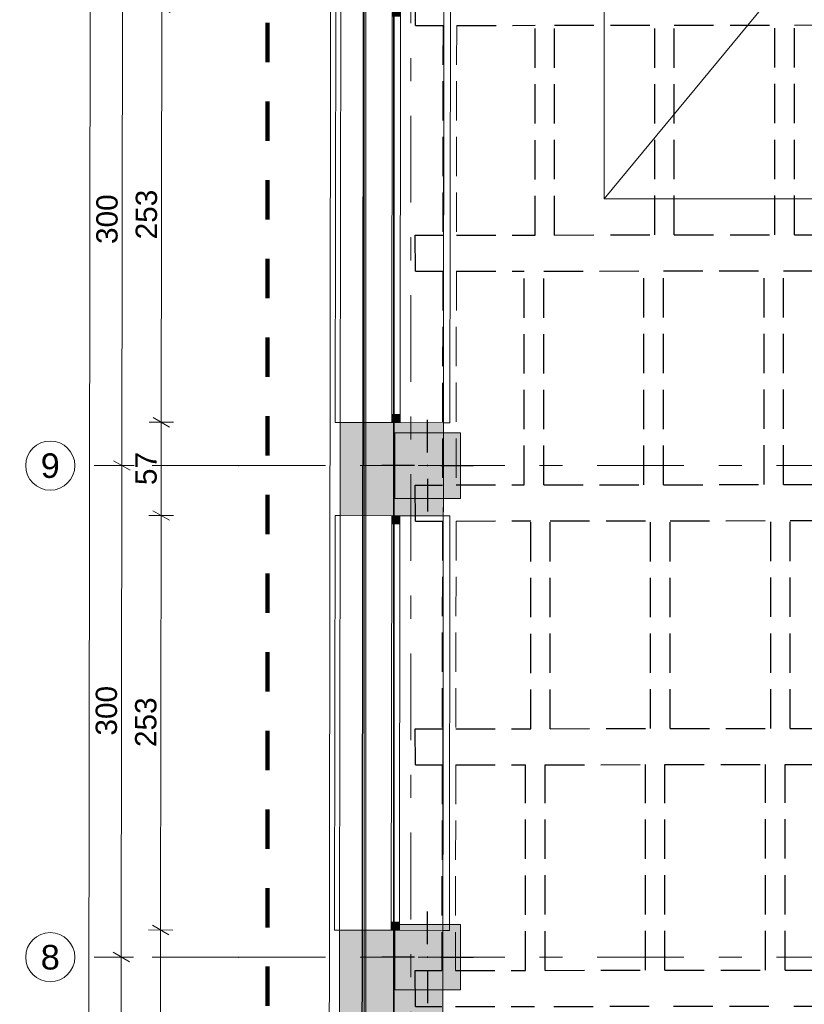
# Model space of a CAD drawing. Header units: centimetres. Extents: x -204 to 5262, y -330 to 4352.
# Tile 12 of 18: x -197 to 282, y 2105 to 2706. Entities that reach past the tile are written whole.
import ezdxf
from ezdxf.enums import TextEntityAlignment as Align

# ---------------------------------------------------------------- set-up
doc = ezdxf.new("R2010")
doc.units = ezdxf.units.CM
doc.header["$MEASUREMENT"] = 0
for name, pattern in [('Krawędzie ukryte', [34, 24, -10]), ('Przerywana', [48, 24, -24]), ('Przerywana podwójnie', [109.361107, 52.916665, -21.166666, 14.111111, -21.166666])]:
    doc.linetypes.add(name, pattern=pattern)
doc.layers.add('103-Z Zakres opracowania_Nr_pióra__255', color=7, linetype='Continuous', lineweight=140, true_color=0x00a400)
doc.layers.add('280-A Dachy Powłoki_Nr_pióra__92', color=7, linetype='Continuous', lineweight=20, true_color=0xdfdfdf)
for name, color, linetype in [('280-A Dachy Powłoki', 7, 'Continuous'), ('299-A Wymiary Opisy', 7, 'Continuous'), ('410-K Osie główne', 7, 'Continuous'), ('420-K Ściany', 7, 'Continuous'), ('440-K Słupy', 7, 'Continuous'), ('450-K Belki', 7, 'Continuous'), ('450-K Belki nośne', 7, 'Continuous'), ('460 - Stropy', 7, 'Continuous'), ('Nowe_Drzwi Archicad', 7, 'Continuous'), ('Okna Archicada', 7, 'Continuous')]:
    doc.layers.add(name, color=color, linetype=linetype)
for name, color, linetype, lineweight in [('280-A Dachy Powłoki_Nr_pióra__13', 7, 'Continuous', 25), ('299-A Wymiary Opisy_Nr_pióra__11', 7, 'Continuous', 0), ('410-K Osie główne_Nr_pióra__11', 7, 'Continuous', 0), ('410-K Osie główne_Nr_pióra__7', 7, 'Continuous', 20), ('420-K Ściany_Nr_pióra__27', 7, 'Continuous', 20), ('440-K Słupy_Nr_pióra__20', 255, 'Continuous', 30), ('440-K Słupy_Nr_pióra__28', 7, 'Continuous', 20), ('450-K Belki nośne_Nr_pióra__13', 7, 'Continuous', 25), ('450-K Belki_Nr_pióra__13', 7, 'Continuous', 25), ('460 - Stropy_Nr_pióra__12', 7, 'Continuous', 13), ('460 - Stropy_Nr_pióra__69', 7, 'Continuous', 20), ('Nowe_Drzwi Archicad_Nr_pióra__135', 5, 'Continuous', 20), ('Okna Archicada_Nr_pióra__23', 7, 'Continuous', 20), ('Okna Archicada_Nr_pióra__27', 7, 'Continuous', 20), ('Okna Archicada_Nr_pióra__3', 7, 'Continuous', 20)]:
    doc.layers.add(name, color=color, linetype=linetype, lineweight=lineweight)
doc.styles.add('STYL_AUTOMATYCZNY_1', font='arial.ttf')
doc.styles.add('STYL_AUTOMATYCZNY_2', font='arial.ttf')
doc.dimstyles.new('STYL_AUTOMATYCZNY__1', dxfattribs={"dimtxt": 13, "dimasz": 7.6, "dimexe": 0.18, "dimexo": 0.0625, "dimgap": 0, "dimtad": 1, "dimdec": 0, "dimzin": 0, "dimdsep": 46, "dimtxsty": 'STYL_AUTOMATYCZNY_2', "dimblk": 'ARROWHEAD_2', "dimblk1": 'ARROWHEAD_2', "dimblk2": 'ARROWHEAD_2', "dimcen": 0.09, "dimclrd": 7, "dimclre": 7, "dimclrt": 7, "dimadec": 0, "dimazin": 0, "dimtfac": 1, "dimtdec": 4, "dimtmove": 0, "dimatfit": 3, "dimfxl": 0, "dimtolj": 1, "dimtzin": 0, "dimarcsym": 0})

# ---------------------------------------------------------------- blocks, each defined once
blk = doc.blocks.new('Belka_2_1', base_point=(62.57, 3006.65))
at = {"layer": '460 - Stropy_Nr_pióra__12', "color": 7, "linetype": 'Krawędzie ukryte', "lineweight": 13}
for p, q in [((61.64, 2702.42), (61.48, 2574.43)), ((69.97, 2702.43), (69.8, 2574.44)), ((61.45, 2552.43), (61.29, 2421.98)), ((69.78, 2552.44), (69.61, 2421.99)), ((61.26, 2399.98), (61.1, 2273.18)), ((69.59, 2399.99), (69.43, 2273.19)), ((61.07, 2251.18), (60.92, 2125.72)), ((69.4, 2251.19), (69.24, 2125.73))]:
    blk.add_line(p, q, dxfattribs=at)
at = {"layer": '460 - Stropy_Nr_pióra__69', "color": 7, "linetype": 'Continuous', "lineweight": 20}
blk.add_line((62.57, 3006.65), (58.87, 59.85), dxfattribs=at)
blk = doc.blocks.new('Okno[4]_1')
at = {"layer": 'Okna Archicada', "linetype": 'Continuous', "lineweight": 0, "true_color": 0x000000}
for points in [[(30.31, 2403.24), (30.3, 2398.24), (35.3, 2398.23), (35.31, 2403.23)], [(34.99, 2150.23), (35, 2155.23), (30, 2155.24), (29.99, 2150.24)]]:
    blk.add_hatch(color=18, dxfattribs=at).paths.add_polyline_path(points)
at = {"layer": 'Okna Archicada_Nr_pióra__23', "color": 7, "linetype": 'Continuous', "lineweight": 20}
for p, q in [((30.31, 2403.24), (30.3, 2398.24)), ((30.3, 2398.24), (35.3, 2398.23)), ((35.3, 2398.23), (35.31, 2403.23)), ((30, 2155.24), (29.99, 2150.24)), ((35, 2155.23), (30, 2155.24)), ((34.99, 2150.23), (35, 2155.23))]:
    blk.add_line(p, q, dxfattribs=at)
at = {"layer": 'Okna Archicada_Nr_pióra__27', "color": 7, "linetype": 'Continuous', "lineweight": 20}
for p, q in [((-1.19, 2403.28), (30.31, 2403.24)), ((30.31, 2403.24), (35.31, 2403.23)), ((30.31, 2403.24), (35.31, 2403.23)), ((35.31, 2403.23), (61.81, 2403.2)), ((-1.51, 2150.28), (29.99, 2150.24)), ((29.99, 2150.24), (34.99, 2150.23)), ((29.99, 2150.24), (34.99, 2150.23)), ((34.99, 2150.23), (61.49, 2150.2))]:
    blk.add_line(p, q, dxfattribs=at)
at = {"layer": 'Okna Archicada_Nr_pióra__3', "color": 7, "linetype": 'Continuous', "lineweight": 20}
for p, q in [((-4.19, 2403.28), (-4.51, 2150.28)), ((-1.19, 2403.28), (-4.19, 2403.28)), ((-1.19, 2403.28), (-1.51, 2150.28)), ((30.3, 2398.24), (30, 2155.24)), ((35, 2155.23), (35.3, 2398.23)), ((61.81, 2403.2), (61.49, 2150.2)), ((61.81, 2403.2), (65.81, 2403.2)), ((65.81, 2403.2), (65.49, 2150.2)), ((-4.51, 2150.28), (-1.51, 2150.28)), ((65.49, 2150.2), (61.49, 2150.2))]:
    blk.add_line(p, q, dxfattribs=at)
blk = doc.blocks.new('Okno[5]_1')
at = {"layer": 'Okna Archicada', "linetype": 'Continuous', "lineweight": 0, "true_color": 0x000000}
for points in [[(30.7, 2713.06), (30.69, 2708.06), (35.69, 2708.06), (35.7, 2713.06)], [(35.38, 2460.06), (35.39, 2465.06), (30.39, 2465.06), (30.38, 2460.06)]]:
    blk.add_hatch(color=18, dxfattribs=at).paths.add_polyline_path(points)
at = {"layer": 'Okna Archicada_Nr_pióra__23', "color": 7, "linetype": 'Continuous', "lineweight": 20}
for p, q in [((30.7, 2713.06), (30.69, 2708.06)), ((35.69, 2708.06), (35.7, 2713.06)), ((30.69, 2708.06), (35.69, 2708.06)), ((30.39, 2465.06), (30.38, 2460.06)), ((35.39, 2465.06), (30.39, 2465.06)), ((35.38, 2460.06), (35.39, 2465.06))]:
    blk.add_line(p, q, dxfattribs=at)
at = {"layer": 'Okna Archicada_Nr_pióra__27', "color": 7, "linetype": 'Continuous', "lineweight": 20}
for p, q in [((-0.8, 2713.1), (30.7, 2713.06)), ((30.7, 2713.06), (35.7, 2713.06)), ((30.7, 2713.06), (35.7, 2713.06)), ((35.7, 2713.06), (62.2, 2713.02)), ((-1.12, 2460.1), (30.38, 2460.06)), ((30.38, 2460.06), (35.38, 2460.06)), ((30.38, 2460.06), (35.38, 2460.06)), ((35.38, 2460.06), (61.88, 2460.02))]:
    blk.add_line(p, q, dxfattribs=at)
at = {"layer": 'Okna Archicada_Nr_pióra__3', "color": 7, "linetype": 'Continuous', "lineweight": 20}
for p, q in [((-3.8, 2713.11), (-4.12, 2460.11)), ((-0.8, 2713.1), (-3.8, 2713.11)), ((-0.8, 2713.1), (-1.12, 2460.1)), ((62.2, 2713.02), (61.88, 2460.02)), ((62.2, 2713.02), (66.2, 2713.02)), ((66.2, 2713.02), (65.88, 2460.02)), ((30.69, 2708.06), (30.39, 2465.06)), ((35.39, 2465.06), (35.69, 2708.06)), ((-4.12, 2460.11), (-1.12, 2460.1)), ((65.88, 2460.02), (61.88, 2460.02))]:
    blk.add_line(p, q, dxfattribs=at)
blk = doc.blocks.new('Ściana_1_1', base_point=(62.57, 3006.65))
at = {"layer": '420-K Ściany', "linetype": 'Continuous', "lineweight": 0, "true_color": 0x000000}
for points in [[(-1.19, 2403.28), (61.81, 2403.2), (61.82, 2413.81), (32.2, 2413.81), (32.2, 2453.81), (61.87, 2453.81), (61.88, 2460.02), (-1.12, 2460.1)], [(-1.51, 2150.28), (-3.06, 915.24), (32.2, 915.19), (32.2, 953.81), (59.99, 953.81), (60.31, 1210.81), (32.2, 1210.81), (32.2, 1250.81), (60.36, 1250.81), (60.69, 1513.81), (32.2, 1513.81), (32.2, 1553.81), (60.74, 1553.81), (61.07, 1813.81), (32.2, 1813.81), (32.2, 1853.81), (61.12, 1853.81), (61.45, 2113.81), (32.2, 2113.81), (32.2, 2150.24)]]:
    blk.add_hatch(color=18, dxfattribs=at).paths.add_polyline_path(points)
at = {"layer": '420-K Ściany_Nr_pióra__27', "color": 7, "linetype": 'Continuous', "lineweight": 20}
for p, q in [((-1.12, 2460.1), (30.38, 2460.06)), ((30.38, 2460.06), (35.38, 2460.06)), ((35.38, 2460.06), (61.88, 2460.02)), ((-1.19, 2403.28), (30.31, 2403.24)), ((30.31, 2403.24), (35.31, 2403.23)), ((35.31, 2403.23), (61.81, 2403.2)), ((-1.51, 2150.28), (29.99, 2150.24)), ((29.99, 2150.24), (34.99, 2150.23)), ((34.99, 2150.23), (61.49, 2150.2))]:
    blk.add_line(p, q, dxfattribs=at)
at = {"layer": '420-K Ściany_Nr_pióra__27', "color": 7, "linetype": 'Continuous', "lineweight": 20, "flags": 128}
for points in [[(-1.12, 2460.1), (-1.19, 2403.28)], [(61.87, 2453.81), (61.88, 2460.02)], [(61.81, 2403.2), (61.82, 2413.81)], [(-1.51, 2150.28), (-3.06, 915.24)], [(61.12, 1853.81), (61.45, 2113.81)]]:
    blk.add_lwpolyline(points, dxfattribs=at)
at = {"layer": 'Okna Archicada', "color": 7, "linetype": 'Continuous', "lineweight": 20}
for name in ['Okno[5]_1', 'Okno[4]_1']:
    blk.add_blockref(name, (0, 0), dxfattribs=at)
blk = doc.blocks.new('Drzwi garażowe_ segmentowe[2]_1')
at = {"layer": 'Nowe_Drzwi Archicad_Nr_pióra__135', "color": 5, "linetype": 'Continuous', "lineweight": 20}
for p, q in [((159.38, 3069.65), (159.38, 3006.65)), ((159.38, 3069.65), (159.38, 3006.65)), ((499.38, 3069.65), (499.38, 3006.65)), ((499.38, 3069.65), (499.38, 3006.65)), ((159.88, 3006.65), (154.88, 3006.65)), ((154.88, 3006.65), (154.88, 3001.65)), ((159.38, 3006.65), (154.88, 3006.65)), ((159.38, 3006.65), (154.88, 3006.65)), ((159.88, 3001.65), (159.88, 3006.65)), ((159.88, 3006.65), (159.88, 3006.64)), ((498.88, 3006.65), (159.88, 3006.65)), ((159.88, 2596.65), (159.88, 3006.64)), ((159.88, 3006.64), (498.88, 2596.65)), ((498.88, 3006.64), (159.88, 2596.65)), ((159.88, 3006.64), (498.88, 3006.64)), ((503.88, 3006.65), (498.88, 3006.65)), ((498.88, 3006.65), (498.88, 3001.65)), ((498.88, 3006.64), (498.88, 3006.65)), ((498.88, 3006.64), (498.88, 2596.65)), ((499.38, 3006.65), (503.88, 3006.65)), ((499.38, 3006.65), (503.88, 3006.65)), ((503.88, 3001.65), (503.88, 3006.65)), ((154.88, 3001.65), (159.88, 3001.65)), ((498.88, 3001.65), (503.88, 3001.65)), ((498.88, 2596.65), (159.88, 2596.65))]:
    blk.add_line(p, q, dxfattribs=at)
blk = doc.blocks.new('Ściana_4_1', base_point=(621.38, 3006.65))
at = {"layer": '420-K Ściany', "linetype": 'Continuous', "lineweight": 0, "true_color": 0x000000}
for points in [[(62.57, 3006.65), (159.38, 3006.65), (159.38, 3069.65), (62.65, 3069.65)], [(621.3, 3069.65), (499.38, 3069.65), (499.38, 3006.65), (621.38, 3006.65)], [(621.3, 3069.65), (621.38, 3006.65), (654.3, 3069.65)], [(621.38, 3006.65), (654.38, 3006.65), (654.3, 3069.65)]]:
    blk.add_hatch(color=18, dxfattribs=at).paths.add_polyline_path(points)
at = {"layer": '420-K Ściany_Nr_pióra__27', "color": 7, "linetype": 'Continuous', "lineweight": 20}
for p, q in [((159.38, 3006.65), (154.88, 3006.65)), ((159.38, 3006.65), (155.38, 3006.65)), ((499.38, 3006.65), (503.38, 3006.65)), ((499.38, 3006.65), (503.88, 3006.65))]:
    blk.add_line(p, q, dxfattribs=at)
at = {"layer": '420-K Ściany_Nr_pióra__27', "color": 7, "linetype": 'Continuous', "lineweight": 20, "flags": 128}
for points in [[(159.38, 3069.65), (62.65, 3069.65)], [(654.3, 3069.65), (499.38, 3069.65)], [(654.3, 3069.65), (654.38, 3006.65)], [(62.57, 3006.65), (159.38, 3006.65)], [(499.38, 3006.65), (621.38, 3006.65)]]:
    blk.add_lwpolyline(points, dxfattribs=at)
at = {"layer": 'Nowe_Drzwi Archicad', "color": 5, "linetype": 'Continuous', "lineweight": 20}
blk.add_blockref('Drzwi garażowe_ segmentowe[2]_1', (0, 0), dxfattribs=at)
blk = doc.blocks.new('Słup_2_1', base_point=(52.2, 2433.81))
at = {"layer": '440-K Słupy', "linetype": 'Continuous', "lineweight": 0, "true_color": 0x000000}
blk.add_hatch(color=18, dxfattribs=at).paths.add_polyline_path([(32.2, 2413.81), (72.2, 2413.81), (72.2, 2453.81), (32.2, 2453.81)])
at = {"layer": '440-K Słupy_Nr_pióra__20', "color": 255, "linetype": 'Continuous', "lineweight": 30}
for p, q in [((52.2, 2441.81), (52.2, 2461.81)), ((44.2, 2433.81), (24.2, 2433.81)), ((60.2, 2433.81), (80.2, 2433.81)), ((52.2, 2425.81), (52.2, 2405.81))]:
    blk.add_line(p, q, dxfattribs=at)
blk.add_point((52.2, 2433.81), dxfattribs=at)
at = {"layer": '440-K Słupy_Nr_pióra__28', "color": 7, "linetype": 'Continuous', "lineweight": 20, "flags": 128}
blk.add_lwpolyline([(32.2, 2413.81), (72.2, 2413.81), (72.2, 2453.81), (32.2, 2453.81)], close=True, dxfattribs=at)
blk = doc.blocks.new('Słup_3_1', base_point=(52.2, 2133.81))
at = {"layer": '440-K Słupy', "linetype": 'Continuous', "lineweight": 0, "true_color": 0x000000}
blk.add_hatch(color=18, dxfattribs=at).paths.add_polyline_path([(32.2, 2113.81), (72.2, 2113.81), (72.2, 2153.81), (32.2, 2153.81)])
at = {"layer": '440-K Słupy_Nr_pióra__20', "color": 255, "linetype": 'Continuous', "lineweight": 30}
for p, q in [((52.2, 2141.81), (52.2, 2161.81)), ((44.2, 2133.81), (24.2, 2133.81)), ((60.2, 2133.81), (80.2, 2133.81)), ((52.2, 2125.81), (52.2, 2105.81))]:
    blk.add_line(p, q, dxfattribs=at)
blk.add_point((52.2, 2133.81), dxfattribs=at)
at = {"layer": '440-K Słupy_Nr_pióra__28', "color": 7, "linetype": 'Continuous', "lineweight": 20, "flags": 128}
blk.add_lwpolyline([(32.2, 2113.81), (72.2, 2113.81), (72.2, 2153.81), (32.2, 2153.81)], close=True, dxfattribs=at)
blk = doc.blocks.new('Dach_1_1', base_point=(9.82, 58.42))
at = {"layer": '280-A Dachy Powłoki_Nr_pióra__13', "color": 7, "linetype": 'Continuous', "lineweight": 25, "flags": 128}
blk.add_lwpolyline([(9.82, 58.42), (13.46, 3007.65)], dxfattribs=at)
blk = doc.blocks.new('Dach_2_1', base_point=(-10.18, 59.91))
at = {"layer": '280-A Dachy Powłoki_Nr_pióra__92', "color": 254, "linetype": 'Continuous', "lineweight": 20, "true_color": 0xdfdfdf, "flags": 128}
for points in [[(-10.18, 59.91), (-6.55, 3006.84)], [(13.45, 3006.84), (13.45, 59.93)], [(14.52, 59.93), (14.52, 3006.84)], [(31.49, 59.91), (31.49, 3006.82)], [(31.84, 3006.82), (31.84, 59.91)]]:
    blk.add_lwpolyline(points, dxfattribs=at)
blk = doc.blocks.new('Standardowy znacznik osi[23]_1', base_point=(-163, 2133.81))
at = {"layer": '410-K Osie główne_Nr_pióra__11', "color": 7, "linetype": 'Przerywana podwójnie', "lineweight": 0}
for q in [(-163, 2133.81), (1039.92, 2133.81)]:
    blk.add_line((-63, 2133.81), q, dxfattribs=at)
blk.add_point((-63, 2133.81), dxfattribs=at)
blk.add_point((-63, 2133.81), dxfattribs=at)
at = {"layer": '410-K Osie główne_Nr_pióra__7', "color": 7, "linetype": 'Continuous', "lineweight": 20}
blk.add_circle((-178, 2133.81), 15, dxfattribs=at)
at = {"layer": '410-K Osie główne_Nr_pióra__11', "color": 7, "lineweight": 0, "style": 'STYL_AUTOMATYCZNY_1'}
for tag, p in [('AC_MarkerText_1_0', (-178, 2141.31)), ('AC_MarkerText_1_1', (1154.92, 2141.31))]:
    blk.add_attdef(tag, text='', height=15, dxfattribs=at).set_placement(p, align=Align.TOP_CENTER)
blk = doc.blocks.new('Standardowy znacznik osi[24]_1', base_point=(-163, 2433.81))
at = {"layer": '410-K Osie główne_Nr_pióra__11', "color": 7, "linetype": 'Przerywana podwójnie', "lineweight": 0}
for q in [(-163, 2433.81), (1039.92, 2433.81)]:
    blk.add_line((-63, 2433.81), q, dxfattribs=at)
blk.add_point((-63, 2433.81), dxfattribs=at)
blk.add_point((-63, 2433.81), dxfattribs=at)
at = {"layer": '410-K Osie główne_Nr_pióra__7', "color": 7, "linetype": 'Continuous', "lineweight": 20}
blk.add_circle((-178, 2433.81), 15, dxfattribs=at)
at = {"layer": '410-K Osie główne_Nr_pióra__11', "color": 7, "lineweight": 0, "style": 'STYL_AUTOMATYCZNY_1'}
for tag, p in [('AC_MarkerText_1_0', (-178, 2441.31)), ('AC_MarkerText_1_1', (1154.92, 2441.31))]:
    blk.add_attdef(tag, text='', height=15, dxfattribs=at).set_placement(p, align=Align.TOP_CENTER)
blk = doc.blocks.new('Standardowy znacznik osi[27]_1', base_point=(42.06, 3403.44))
at = {"layer": '410-K Osie główne_Nr_pióra__11', "color": 7, "linetype": 'Przerywana podwójnie', "lineweight": 0}
blk.add_line((42.06, 3303.44), (42.06, -165.65), dxfattribs=at)
at = {"layer": '410-K Osie główne_Nr_pióra__11', "color": 7, "lineweight": 0, "style": 'STYL_AUTOMATYCZNY_1'}
for tag, p in [('AC_MarkerText_1_0', (42.06, 3425.94)), ('AC_MarkerText_1_1', (42.06, -273.15))]:
    blk.add_attdef(tag, text='', height=15, rotation=360, dxfattribs=at).set_placement(p, align=Align.TOP_CENTER)
blk = doc.blocks.new('Belka_5_1', base_point=(44.73, 2713.4))
at = {"layer": '450-K Belki nośne_Nr_pióra__13', "color": 7, "linetype": 'Krawędzie ukryte', "lineweight": 25}
for p, q in [((44.71, 2724.4), (61.67, 2724.42)), ((44.74, 2702.4), (44.71, 2724.4)), ((69.99, 2724.43), (119.9, 2724.5)), ((131.86, 2724.51), (192.93, 2724.59)), ((204.88, 2724.6), (266.31, 2724.68)), ((278.26, 2724.69), (339.35, 2724.77)), ((351.3, 2724.79), (411.25, 2724.86)), ((423.2, 2724.88), (484.37, 2724.95)), ((496.32, 2724.97), (556.97, 2725.04)), ((568.92, 2725.06), (642.43, 2725.15)), ((642.46, 2703.15), (642.43, 2725.15)), ((44.74, 2702.4), (61.64, 2702.42)), ((69.97, 2702.43), (117.76, 2702.49)), ((129.72, 2702.51), (190.78, 2702.58)), ((202.74, 2702.6), (264.16, 2702.68)), ((276.12, 2702.69), (337.22, 2702.77)), ((349.18, 2702.78), (408.94, 2702.86)), ((420.9, 2702.87), (482.24, 2702.95)), ((494.19, 2702.96), (554.84, 2703.04)), ((566.79, 2703.06), (642.46, 2703.15))]:
    blk.add_line(p, q, dxfattribs=at)
blk = doc.blocks.new('Belka_6_1', base_point=(44.73, 2563.41))
at = {"layer": '450-K Belki nośne_Nr_pióra__13', "color": 7, "linetype": 'Krawędzie ukryte', "lineweight": 25}
for p, q in [((44.71, 2574.41), (61.48, 2574.43)), ((44.74, 2552.41), (44.71, 2574.41)), ((69.8, 2574.44), (117.76, 2574.5)), ((129.72, 2574.52), (190.78, 2574.6)), ((202.74, 2574.61), (264.16, 2574.69)), ((276.12, 2574.7), (337.22, 2574.78)), ((349.18, 2574.79), (408.94, 2574.87)), ((420.9, 2574.88), (482.24, 2574.96)), ((494.19, 2574.98), (554.84, 2575.05)), ((566.79, 2575.07), (642.43, 2575.16)), ((642.46, 2553.16), (642.43, 2575.16)), ((44.74, 2552.41), (61.45, 2552.43)), ((69.78, 2552.44), (111.08, 2552.5)), ((123.04, 2552.51), (184.11, 2552.59)), ((196.06, 2552.6), (257.49, 2552.68)), ((269.44, 2552.69), (330.54, 2552.77)), ((342.5, 2552.79), (402.26, 2552.86)), ((414.22, 2552.88), (475.56, 2552.95)), ((487.51, 2552.97), (548.16, 2553.04)), ((560.11, 2553.06), (642.46, 2553.16))]:
    blk.add_line(p, q, dxfattribs=at)
blk = doc.blocks.new('Belka_7_1', base_point=(44.73, 2410.96))
at = {"layer": '450-K Belki nośne_Nr_pióra__13', "color": 7, "linetype": 'Krawędzie ukryte', "lineweight": 25}
for p, q in [((44.71, 2421.96), (61.29, 2421.98)), ((44.74, 2399.96), (44.71, 2421.96)), ((69.61, 2421.99), (111.08, 2422.04)), ((123.04, 2422.06), (184.11, 2422.13)), ((196.06, 2422.15), (257.49, 2422.22)), ((269.44, 2422.24), (330.54, 2422.32)), ((342.5, 2422.33), (402.26, 2422.41)), ((414.22, 2422.42), (475.56, 2422.5)), ((487.51, 2422.51), (548.16, 2422.59)), ((560.11, 2422.6), (642.43, 2422.71)), ((642.46, 2400.71), (642.43, 2422.71)), ((44.74, 2399.96), (61.26, 2399.98)), ((69.59, 2399.99), (115.13, 2400.05)), ((127.08, 2400.06), (188.15, 2400.14)), ((200.11, 2400.15), (261.53, 2400.23)), ((273.49, 2400.24), (334.59, 2400.32)), ((346.54, 2400.34), (406.31, 2400.41)), ((418.26, 2400.43), (479.61, 2400.5)), ((491.56, 2400.52), (552.2, 2400.59)), ((564.16, 2400.61), (642.46, 2400.71))]:
    blk.add_line(p, q, dxfattribs=at)
blk = doc.blocks.new('Belka_8_1', base_point=(44.73, 2262.16))
at = {"layer": '450-K Belki nośne_Nr_pióra__13', "color": 7, "linetype": 'Krawędzie ukryte', "lineweight": 25}
for p, q in [((44.71, 2273.16), (61.1, 2273.18)), ((44.74, 2251.16), (44.71, 2273.16)), ((69.43, 2273.19), (115.13, 2273.25)), ((127.08, 2273.27), (188.15, 2273.34)), ((200.11, 2273.36), (261.53, 2273.44)), ((273.49, 2273.45), (334.59, 2273.53)), ((346.54, 2273.54), (406.31, 2273.62)), ((418.26, 2273.63), (479.61, 2273.71)), ((491.56, 2273.72), (552.2, 2273.8)), ((564.16, 2273.81), (642.43, 2273.91)), ((642.46, 2251.91), (642.43, 2273.91)), ((44.74, 2251.16), (61.07, 2251.18)), ((69.4, 2251.19), (112.04, 2251.25)), ((124, 2251.26), (185.06, 2251.34)), ((197.02, 2251.35), (258.44, 2251.43)), ((270.4, 2251.45), (331.5, 2251.52)), ((343.46, 2251.54), (403.22, 2251.61)), ((415.18, 2251.63), (476.52, 2251.7)), ((488.47, 2251.72), (642.46, 2251.91))]:
    blk.add_line(p, q, dxfattribs=at)
blk = doc.blocks.new('Belka_9_1', base_point=(44.73, 2114.69))
at = {"layer": '450-K Belki nośne_Nr_pióra__13', "color": 7, "linetype": 'Krawędzie ukryte', "lineweight": 25}
for p, q in [((44.71, 2125.69), (60.92, 2125.72)), ((44.74, 2103.69), (44.71, 2125.69)), ((69.24, 2125.73), (112.04, 2125.78)), ((124, 2125.79), (185.06, 2125.87)), ((197.02, 2125.89), (258.44, 2125.96)), ((270.4, 2125.98), (331.5, 2126.05)), ((343.46, 2126.07), (403.22, 2126.14)), ((415.18, 2126.16), (476.52, 2126.24)), ((488.47, 2126.25), (642.43, 2126.44)), ((642.46, 2104.44), (642.43, 2126.44)), ((44.74, 2103.69), (60.89, 2103.72)), ((69.21, 2103.73), (117.36, 2103.79)), ((129.31, 2103.8), (190.38, 2103.88)), ((202.33, 2103.89), (263.76, 2103.97)), ((275.71, 2103.98), (336.82, 2104.06)), ((348.77, 2104.08), (408.54, 2104.15)), ((420.49, 2104.17), (481.85, 2104.24)), ((493.8, 2104.26), (554.43, 2104.33)), ((566.39, 2104.35), (642.46, 2104.44))]:
    blk.add_line(p, q, dxfattribs=at)
blk = doc.blocks.new('Belka_93_1', base_point=(117.7, 2111.56))
at = {"layer": '450-K Belki_Nr_pióra__13', "color": 7, "linetype": 'Krawędzie ukryte', "lineweight": 25}
for p, q in [((112.04, 2125.78), (112.04, 2251.25)), ((124, 2125.79), (124, 2251.26))]:
    blk.add_line(p, q, dxfattribs=at)
blk = doc.blocks.new('Belka_94_1', base_point=(190.72, 2110.74))
at = {"layer": '450-K Belki_Nr_pióra__13', "color": 7, "linetype": 'Krawędzie ukryte', "lineweight": 25}
for p, q in [((185.06, 2125.87), (185.06, 2251.34)), ((197.02, 2125.89), (197.02, 2251.35))]:
    blk.add_line(p, q, dxfattribs=at)
blk = doc.blocks.new('Belka_95_1', base_point=(264.1, 2112.38))
at = {"layer": '450-K Belki_Nr_pióra__13', "color": 7, "linetype": 'Krawędzie ukryte', "lineweight": 25}
for p, q in [((258.44, 2125.96), (258.44, 2251.43)), ((270.4, 2125.98), (270.4, 2251.45))]:
    blk.add_line(p, q, dxfattribs=at)
blk = doc.blocks.new('Belka_99_1', base_point=(120.78, 2257.59))
at = {"layer": '450-K Belki_Nr_pióra__13', "color": 7, "linetype": 'Krawędzie ukryte', "lineweight": 25}
for p, q in [((115.13, 2273.25), (115.13, 2400.05)), ((127.08, 2273.27), (127.08, 2400.06))]:
    blk.add_line(p, q, dxfattribs=at)
blk = doc.blocks.new('Belka_100_1', base_point=(193.81, 2258.16))
at = {"layer": '450-K Belki_Nr_pióra__13', "color": 7, "linetype": 'Krawędzie ukryte', "lineweight": 25}
for p, q in [((188.15, 2273.34), (188.15, 2400.14)), ((200.11, 2273.36), (200.11, 2400.15))]:
    blk.add_line(p, q, dxfattribs=at)
blk = doc.blocks.new('Belka_101_1', base_point=(267.19, 2257.3))
at = {"layer": '450-K Belki_Nr_pióra__13', "color": 7, "linetype": 'Krawędzie ukryte', "lineweight": 25}
for p, q in [((261.53, 2273.44), (261.53, 2400.23)), ((273.49, 2273.45), (273.49, 2400.24))]:
    blk.add_line(p, q, dxfattribs=at)
blk = doc.blocks.new('Belka_106_1', base_point=(116.74, 2407.33))
at = {"layer": '450-K Belki_Nr_pióra__13', "color": 7, "linetype": 'Krawędzie ukryte', "lineweight": 25}
for p, q in [((111.08, 2422.04), (111.08, 2552.5)), ((123.04, 2422.06), (123.04, 2552.51))]:
    blk.add_line(p, q, dxfattribs=at)
blk = doc.blocks.new('Belka_107_1', base_point=(189.76, 2403.91))
at = {"layer": '450-K Belki_Nr_pióra__13', "color": 7, "linetype": 'Krawędzie ukryte', "lineweight": 25}
for p, q in [((184.11, 2422.13), (184.11, 2552.59)), ((196.06, 2422.15), (196.06, 2552.6))]:
    blk.add_line(p, q, dxfattribs=at)
blk = doc.blocks.new('Belka_108_1', base_point=(263.14, 2407.05))
at = {"layer": '450-K Belki_Nr_pióra__13', "color": 7, "linetype": 'Krawędzie ukryte', "lineweight": 25}
for p, q in [((257.49, 2422.22), (257.49, 2552.68)), ((269.44, 2422.24), (269.44, 2552.69))]:
    blk.add_line(p, q, dxfattribs=at)
blk = doc.blocks.new('Belka_113_1', base_point=(123.42, 2557.52))
at = {"layer": '450-K Belki_Nr_pióra__13', "color": 7, "linetype": 'Krawędzie ukryte', "lineweight": 25}
for p, q in [((117.76, 2574.5), (117.76, 2702.49)), ((129.72, 2574.52), (129.72, 2702.51))]:
    blk.add_line(p, q, dxfattribs=at)
blk = doc.blocks.new('Belka_114_1', base_point=(196.44, 2558.95))
at = {"layer": '450-K Belki_Nr_pióra__13', "color": 7, "linetype": 'Krawędzie ukryte', "lineweight": 25}
for p, q in [((190.78, 2574.6), (190.78, 2702.58)), ((202.74, 2574.61), (202.74, 2702.6))]:
    blk.add_line(p, q, dxfattribs=at)
blk = doc.blocks.new('Belka_115_1', base_point=(269.82, 2560.09))
at = {"layer": '450-K Belki_Nr_pióra__13', "color": 7, "linetype": 'Krawędzie ukryte', "lineweight": 25}
for p, q in [((264.16, 2574.69), (264.16, 2702.68)), ((276.12, 2574.7), (276.12, 2702.69))]:
    blk.add_line(p, q, dxfattribs=at)
blk = doc.blocks.new('*D234')
at = {"layer": '299-A Wymiary Opisy_Nr_pióra__11', "color": 7, "linetype": 'Continuous', "lineweight": 0}
for p, q in [((-133.57, 3033.93), (-133.95, 2733.92)), ((-141.45, 2733.93), (-126.45, 2733.91)), ((-128.95, 2731.02), (-138.94, 2736.81)), ((-133.95, 2733.92), (-134.32, 2433.92)), ((-141.82, 2433.93), (-126.82, 2433.91)), ((-129.33, 2431.03), (-139.32, 2436.81)), ((-134.32, 2433.92), (-134.7, 2133.93))]:
    blk.add_line(p, q, dxfattribs=at)
at = {"layer": '299-A Wymiary Opisy_Nr_pióra__11', "color": 7, "lineweight": 0, "insert": (-136.75, 2569.05), "char_height": 13, "attachment_point": 7, "rotation": 89.92802, "style": 'STYL_AUTOMATYCZNY_2'}
blk.add_mtext('\\A1;{\\pql;\\fArial|b0|i0|c238|p0;\\W1.000000;300}', dxfattribs=at)
blk = doc.blocks.new('ARROWHEAD_2')
at = {"color": 0, "linetype": 'Continuous', "lineweight": 0}
for p, q in [((0, 0), (-1, 0)), ((-0.378, -0.655), (0.378, 0.655))]:
    blk.add_line(p, q, dxfattribs=at)
blk = doc.blocks.new('*D235')
at = {"layer": '299-A Wymiary Opisy_Nr_pióra__11', "color": 7, "linetype": 'Continuous', "lineweight": 0}
for p, q in [((-141.82, 2433.93), (-126.82, 2433.91)), ((-129.33, 2431.03), (-139.32, 2436.81)), ((-134.32, 2433.92), (-134.7, 2133.93)), ((-142.2, 2133.94), (-127.2, 2133.92)), ((-129.7, 2131.04), (-139.7, 2136.83)), ((-134.7, 2133.93), (-135.08, 1833.93))]:
    blk.add_line(p, q, dxfattribs=at)
at = {"layer": '299-A Wymiary Opisy_Nr_pióra__11', "color": 7, "lineweight": 0, "insert": (-137.13, 2269.06), "char_height": 13, "attachment_point": 7, "rotation": 89.92802, "style": 'STYL_AUTOMATYCZNY_2'}
blk.add_mtext('\\A1;{\\pql;\\fArial|b0|i0|c238|p0;\\W1.000000;300}', dxfattribs=at)
blk = doc.blocks.new('*D236')
at = {"layer": '299-A Wymiary Opisy_Nr_pióra__11', "color": 7, "linetype": 'Continuous', "lineweight": 0}
for p, q in [((-142.2, 2133.94), (-127.2, 2133.92)), ((-129.7, 2131.04), (-139.7, 2136.83)), ((-134.7, 2133.93), (-135.08, 1833.93)), ((-142.58, 1833.94), (-127.58, 1833.92)), ((-130.08, 1831.04), (-140.07, 1836.82)), ((-135.08, 1833.93), (-135.45, 1533.94))]:
    blk.add_line(p, q, dxfattribs=at)
at = {"layer": '299-A Wymiary Opisy_Nr_pióra__11', "color": 7, "lineweight": 0, "insert": (-137.51, 1969.06), "char_height": 13, "attachment_point": 7, "rotation": 89.92802, "style": 'STYL_AUTOMATYCZNY_2'}
blk.add_mtext('\\A1;{\\pql;\\fArial|b0|i0|c238|p0;\\W1.000000;300}', dxfattribs=at)
blk = doc.blocks.new('*D244')
at = {"layer": '299-A Wymiary Opisy_Nr_pióra__11', "color": 7, "linetype": 'Continuous', "lineweight": 0}
for p, q in [((-148.32, 3066.95), (-158.31, 3072.74)), ((-153.31, 3074.73), (-153.31, 3069.84)), ((-160.81, 3069.85), (-145.81, 3069.83)), ((-153.31, 3069.84), (-157.17, -2.88)), ((-162.17, 0.02), (-152.18, -5.77)), ((-164.67, -2.87), (-149.67, -2.89)), ((-157.17, -2.88), (-157.18, -7.77))]:
    blk.add_line(p, q, dxfattribs=at)
at = {"layer": '299-A Wymiary Opisy_Nr_pióra__11', "color": 7, "lineweight": 0, "insert": (-157.87, 1511.18), "char_height": 13, "attachment_point": 7, "rotation": 89.92802, "style": 'STYL_AUTOMATYCZNY_2'}
blk.add_mtext('\\A1;{\\pql;\\fArial|b0|i0|c238|p0;\\W1.000000;3\xa0073}', dxfattribs=at)
blk = doc.blocks.new('*D246')
at = {"layer": '299-A Wymiary Opisy_Nr_pióra__11', "color": 7, "linetype": 'Continuous', "lineweight": 0}
for p, q in [((-104.89, 2750.24), (-114.88, 2756.03)), ((-109.88, 2753.14), (-109.93, 2713.24)), ((-104.94, 2710.35), (-114.93, 2716.13)), ((-117.43, 2713.25), (-102.43, 2713.23)), ((-109.93, 2713.24), (-110.25, 2460.24))]:
    blk.add_line(p, q, dxfattribs=at)
at = {"layer": '299-A Wymiary Opisy_Nr_pióra__11', "color": 7, "lineweight": 0, "insert": (-112.52, 2723.28), "char_height": 13, "attachment_point": 7, "rotation": 89.92802, "style": 'STYL_AUTOMATYCZNY_2'}
blk.add_mtext('\\A1;{\\pql;\\fArial|b0|i0|c238|p0;\\W1.000000;40}', dxfattribs=at)
blk = doc.blocks.new('*D247')
at = {"layer": '299-A Wymiary Opisy_Nr_pióra__11', "color": 7, "linetype": 'Continuous', "lineweight": 0}
for p, q in [((-104.94, 2710.35), (-114.93, 2716.13)), ((-109.93, 2713.24), (-110.25, 2460.24)), ((-117.75, 2460.25), (-102.75, 2460.23)), ((-105.25, 2457.35), (-115.25, 2463.13)), ((-110.25, 2460.24), (-110.32, 2403.42))]:
    blk.add_line(p, q, dxfattribs=at)
at = {"layer": '299-A Wymiary Opisy_Nr_pióra__11', "color": 7, "lineweight": 0, "insert": (-112.71, 2571.87), "char_height": 13, "attachment_point": 7, "rotation": 89.92802, "style": 'STYL_AUTOMATYCZNY_2'}
blk.add_mtext('\\A1;{\\pql;\\fArial|b0|i0|c238|p0;\\W1.000000;253}', dxfattribs=at)
blk = doc.blocks.new('*D248')
at = {"layer": '299-A Wymiary Opisy_Nr_pióra__11', "color": 7, "linetype": 'Continuous', "lineweight": 0}
for p, q in [((-105.25, 2457.35), (-115.25, 2463.13)), ((-110.25, 2460.24), (-110.32, 2403.42)), ((-117.82, 2403.43), (-102.82, 2403.41)), ((-105.33, 2400.52), (-115.32, 2406.31)), ((-110.32, 2403.42), (-110.64, 2150.42))]:
    blk.add_line(p, q, dxfattribs=at)
at = {"layer": '299-A Wymiary Opisy_Nr_pióra__11', "color": 7, "lineweight": 0, "insert": (-112.9, 2421.92), "char_height": 13, "attachment_point": 7, "rotation": 89.92802, "style": 'STYL_AUTOMATYCZNY_2'}
blk.add_mtext('\\A1;{\\pql;\\fArial|b0|i0|c238|p0;\\W1.000000;57}', dxfattribs=at)
blk = doc.blocks.new('*D249')
at = {"layer": '299-A Wymiary Opisy_Nr_pióra__11', "color": 7, "linetype": 'Continuous', "lineweight": 0}
for p, q in [((-105.33, 2400.52), (-115.32, 2406.31)), ((-110.32, 2403.42), (-110.64, 2150.42)), ((-105.64, 2147.52), (-115.64, 2153.31)), ((-118.14, 2150.43), (-103.14, 2150.41)), ((-110.64, 2150.42), (-112.19, 915.38))]:
    blk.add_line(p, q, dxfattribs=at)
at = {"layer": '299-A Wymiary Opisy_Nr_pióra__11', "color": 7, "lineweight": 0, "insert": (-113.1, 2262.05), "char_height": 13, "attachment_point": 7, "rotation": 89.92802, "style": 'STYL_AUTOMATYCZNY_2'}
blk.add_mtext('\\A1;{\\pql;\\fArial|b0|i0|c238|p0;\\W1.000000;253}', dxfattribs=at)
blk = doc.blocks.new('*D250')
at = {"layer": '299-A Wymiary Opisy_Nr_pióra__11', "color": 7, "linetype": 'Continuous', "lineweight": 0}
for p, q in [((-105.64, 2147.52), (-115.64, 2153.31)), ((-110.64, 2150.42), (-112.19, 915.38)), ((-119.69, 915.39), (-104.69, 915.37)), ((-107.19, 912.48), (-117.19, 918.27)), ((-112.19, 915.38), (-112.51, 662.38))]:
    blk.add_line(p, q, dxfattribs=at)
at = {"layer": '299-A Wymiary Opisy_Nr_pióra__11', "color": 7, "lineweight": 0, "insert": (-114.04, 1510.59), "char_height": 13, "attachment_point": 7, "rotation": 89.92802, "style": 'STYL_AUTOMATYCZNY_2'}
blk.add_mtext('\\A1;{\\pql;\\fArial|b0|i0|c238|p0;\\W1.000000;1\xa0235}', dxfattribs=at)

msp = doc.modelspace()

# ---------------------------------------------------------------- linework, layer by layer
at = {"layer": '103-Z Zakres opracowania_Nr_pióra__255', "color": 94, "linetype": 'Przerywana', "lineweight": 140, "true_color": 0x00a400}
msp.add_lwpolyline([(-45.53, 3079.63), (654.37, 3079.63), (654.37, 2747.81), (654.37, 2276.77), (655.29, 2276.77), (655.29, -103.95), (-45.53, -103.95)], close=True, dxfattribs=at)

# ---------------------------------------------------------------- block references
at = {"layer": '280-A Dachy Powłoki', "color": 254, "linetype": 'Continuous', "lineweight": 20, "true_color": 0xdfdfdf}
msp.add_blockref('Dach_2_1', (-10.18, 59.91), dxfattribs=at)
at = {"layer": '280-A Dachy Powłoki', "color": 7, "linetype": 'Continuous', "lineweight": 25}
msp.add_blockref('Dach_1_1', (9.82, 58.42), dxfattribs=at)
at = {"layer": '410-K Osie główne', "color": 7, "linetype": 'Continuous', "lineweight": 20}
msp.add_blockref('Standardowy znacznik osi[27]_1', (42.06, 3403.44), dxfattribs=at)
ref = msp.add_blockref('Standardowy znacznik osi[24]_1', (-163, 2433.81), dxfattribs=at)
ref.add_attrib('AC_MarkerText_1', '9', dxfattribs={"layer": '410-K Osie główne_Nr_pióra__11', "color": 7, "lineweight": 0, "height": 15, "style": 'STYL_AUTOMATYCZNY_1'}).set_placement((-178, 2441.31), align=Align.TOP_CENTER)
ref = msp.add_blockref('Standardowy znacznik osi[23]_1', (-163, 2133.81), dxfattribs=at)
ref.add_attrib('AC_MarkerText_1', '8', dxfattribs={"layer": '410-K Osie główne_Nr_pióra__11', "color": 7, "lineweight": 0, "height": 15, "style": 'STYL_AUTOMATYCZNY_1'}).set_placement((-178, 2141.31), align=Align.TOP_CENTER)
at = {"layer": '420-K Ściany', "color": 7, "lineweight": 20}
for name, p in [('Ściana_1_1', (62.57, 3006.65)), ('Ściana_4_1', (621.38, 3006.65))]:
    msp.add_blockref(name, p, dxfattribs=at)
at = {"layer": '440-K Słupy', "color": 7, "lineweight": 20}
for name, p in [('Słup_2_1', (52.2, 2433.81)), ('Słup_3_1', (52.2, 2133.81))]:
    msp.add_blockref(name, p, dxfattribs=at)
at = {"layer": '450-K Belki', "color": 7, "lineweight": 25}
for name, p in [('Belka_113_1', (123.42, 2557.52)), ('Belka_114_1', (196.44, 2558.95)), ('Belka_115_1', (269.82, 2560.09)), ('Belka_106_1', (116.74, 2407.33)), ('Belka_107_1', (189.76, 2403.91)), ('Belka_108_1', (263.14, 2407.05)), ('Belka_99_1', (120.78, 2257.59)), ('Belka_100_1', (193.81, 2258.16)), ('Belka_101_1', (267.19, 2257.3)), ('Belka_93_1', (117.7, 2111.56)), ('Belka_94_1', (190.72, 2110.74)), ('Belka_95_1', (264.1, 2112.38))]:
    msp.add_blockref(name, p, dxfattribs=at)
at = {"layer": '450-K Belki nośne', "color": 7, "lineweight": 25}
for name, p in [('Belka_5_1', (44.73, 2713.4)), ('Belka_6_1', (44.73, 2563.41)), ('Belka_7_1', (44.73, 2410.96)), ('Belka_8_1', (44.73, 2262.16)), ('Belka_9_1', (44.73, 2114.69))]:
    msp.add_blockref(name, p, dxfattribs=at)
at = {"layer": '460 - Stropy', "color": 7, "lineweight": 13}
msp.add_blockref('Belka_2_1', (62.57, 3006.65), dxfattribs=at)

# ---------------------------------------------------------------- dimensions: what is measured, and where the dimension line sits
at = {"layer": '299-A Wymiary Opisy', "color": 7, "linetype": 'Continuous', "lineweight": 0}
for base, p1, p2, picture, middle in [((-157.17, -2.88), (-0.35, 3069.65), (-4.21, -3.07), '*D244', (-164.34, 1533.49)), ((-134.32, 2433.92), (-59.93, 2733.82), (-56.75, 2433.82), '*D234', (-143.23, 2583.9)), ((-109.93, 2713.24), (-0.75, 2753), (-0.8, 2713.1), '*D246', (-119.01, 2733.18)), ((-110.25, 2460.24), (-0.8, 2713.1), (-1.12, 2460.1), '*D247', (-119.19, 2586.72)), ((-110.32, 2403.42), (-1.12, 2460.1), (-1.19, 2403.28), '*D248', (-119.39, 2431.82)), ((-134.7, 2133.93), (-56.75, 2433.82), (-48.81, 2133.82), '*D235', (-143.61, 2283.91)), ((-110.64, 2150.42), (-1.19, 2403.28), (-1.51, 2150.28), '*D249', (-119.58, 2276.89)), ((-112.19, 915.38), (-1.51, 2150.28), (-3.06, 915.24), '*D250', (-120.52, 1532.9)), ((-135.08, 1833.93), (-48.81, 2133.82), (-51.98, 1833.82), '*D236', (-143.99, 1983.91))]:
    dim = msp.add_linear_dim(base=base, p1=p1, p2=p2, angle=269.92802, dimstyle='STYL_AUTOMATYCZNY__1', dxfattribs=at)
    dim.commit()
    dim.dimension.update_dxf_attribs({"geometry": picture, "text_midpoint": middle, "dimtype": 160, "text_rotation": 89.92802})

doc.saveas('drawing.dxf')
